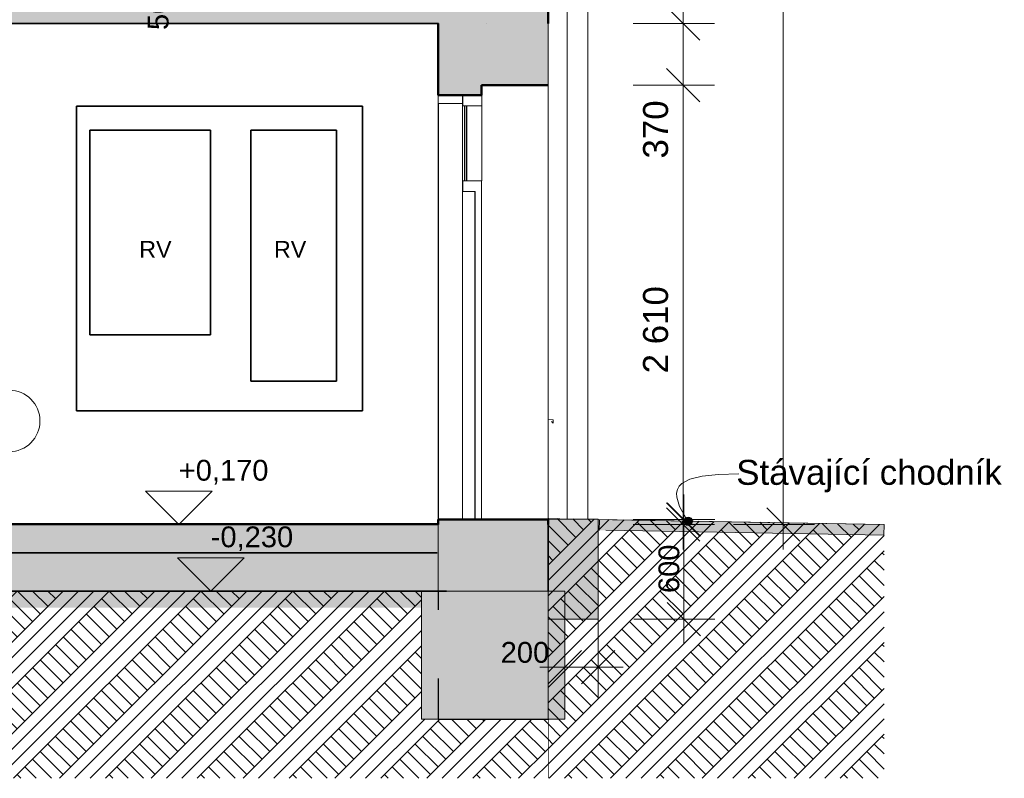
# Model space of a CAD drawing. Header units: millimetres. Extents: x -20699 to 32021, y -4298 to 11971.
# Tile 56 of 74: x -3524 to 2390, y -1355 to 3203. Entities that reach past the tile are written whole.
import ezdxf

# ---------------------------------------------------------------- set-up
doc = ezdxf.new("R2010")
doc.units = ezdxf.units.MM
doc.header["$MEASUREMENT"] = 0
doc.linetypes.add('Wipeout_Contour', pattern=[1000, 0, -1000])
for name, color, linetype in [('A-A_1_0', 7, 'Continuous'), ('A-A_1_3D prvky model', 7, 'Continuous'), ('A-A_1_Anotace - SP', 7, 'Continuous'), ('A-A_1_Bourané_Konstrukce - nosné', 7, 'Continuous'), ('A-A_1_Bourané_Konstrukce - střechy a skořepiny', 7, 'Continuous'), ('A-A_1_Bourané_Kresby a obrázky', 7, 'Continuous'), ('A-A_1_Bourané_Kóty - SP', 7, 'Continuous'), ('A-A_1_Bourané_Výplně – Řezové', 7, 'Continuous'), ('A-A_1_Konstrukce - nosné', 7, 'Continuous'), ('A-A_1_Konstrukce - střechy a skořepiny', 7, 'Continuous'), ('A-A_1_Konstrukce – Dělicí čáry vrstev', 7, 'Continuous'), ('A-A_1_Kresby a obrázky', 7, 'Continuous'), ('A-A_1_Kóty - SP', 7, 'Continuous'), ('A-A_1_Popis', 7, 'Continuous'), ('A-A_1_Situace - terén', 7, 'Continuous'), ('A-A_1_Výplně - Povrchové', 7, 'Continuous'), ('A-A_1_Výplně – Řezové', 7, 'Continuous')]:
    doc.layers.add(name, color=color, linetype=linetype)
doc.styles.add('GENEROVANÝ_STYL_1', font='txt')
doc.styles.add('GENEROVANÝ_STYL_2', font='txt')
pattern_1 = [(45, (0, 0), (-137.886, 137.886), []), (45, (-45.96, 45.96), (-275.772, 275.772), []), (45, (-91.92, 91.92), (-275.772, 275.772), []), (135, (-137.886, 137.886), (45.96194, 45.96194), [195, -195])]

msp = doc.modelspace()

# ---------------------------------------------------------------- linework, layer by layer
at = {"layer": 'A-A_1_3D prvky model', "color": 7, "linetype": 'Continuous', "lineweight": 20}
msp.add_line((-350.8, -230), (-350.8, -1000), dxfattribs=at)
at = {"layer": 'A-A_1_Bourané_Konstrukce - nosné', "color": 7, "linetype": 'Continuous', "lineweight": 50}
for p, q in [((-750.1, 2810), (-750.1, 2750)), ((-350.1, 2810), (-750.1, 2810))]:
    msp.add_line(p, q, dxfattribs=at)
at = {"layer": 'A-A_1_Bourané_Konstrukce - střechy a skořepiny', "color": 42, "linetype": 'Continuous', "lineweight": 13, "true_color": 0xe4ad2c}
for p, q in [((461.3, 3180), (461.3, 4280)), ((361.3, 3280), (561.3, 3080)), ((648.8, 3180), (161.3, 3180)), ((461.3, 2810), (461.3, 3180)), ((361.3, 2910), (561.3, 2710)), ((648.8, 2810), (161.3, 2810)), ((-864, 2750), (-864, 2685)), ((-863.7, 2750), (-863.7, 2685)), ((-748.7, 2750), (-748.7, 2685)), ((-864, 2235), (-864, 2685)), ((-864, 2685), (-864, 200)), ((-864, 2685), (-863.7, 2685)), ((-748.7, 2685), (-863.7, 2685)), ((-852, 2685), (-852, 2235)), ((-851.7, 2685), (-851.7, 2235)), ((-840, 2685), (-840, 2235)), ((-839.7, 2235), (-839.7, 2685)), ((-749, 2235), (-749, 2685)), ((-863.7, 2235), (-864, 2235)), ((-863.7, 2235), (-863.7, 2170)), ((-748.7, 2235), (-863.7, 2235)), ((-864, 265), (-864, 2170)), ((-864, 2170), (-863.9, 2170)), ((-863.9, 200), (-863.9, 2170)), ((-863.9, 2170), (-863.9, 265)), ((-863.9, 2170), (-863.7, 2170)), ((-788.7, 2170), (-863.7, 2170)), ((-788.9, 2170), (-788.9, 200)), ((-788.9, 2072), (-788.9, 1080)), ((-788.7, 2072), (-788.9, 2072)), ((-788.9, 1080), (-788.7, 1080)), ((-788.8, 930), (-788.9, 930)), ((-788.9, 930), (-788.9, 350)), ((-788.8, 350), (-788.8, 930)), ((-788.8, 930), (-788.8, 350)), ((-788.7, 930), (-788.8, 930)), ((-349, 800), (-319.8, 798)), ((-319.8, 778), (-329.8, 788)), ((-329.8, 788), (-329.7, 788)), ((-319.8, 798), (-319.8, 778)), ((-319.8, 798), (-319.7, 798)), ((-319.8, 778), (-319.7, 778)), ((-788.9, 350), (-788.8, 350)), ((-788.8, 350), (-788.7, 350)), ((-863.9, 265), (-864, 265))]:
    msp.add_line(p, q, dxfattribs=at)
at = {"layer": 'A-A_1_Bourané_Konstrukce - střechy a skořepiny', "color": 42, "linetype": 'Continuous', "lineweight": 35, "true_color": 0xe4ad2c}
msp.add_line((-1016.6, 0), (-8909.2, 0), dxfattribs=at)
at = {"layer": 'A-A_1_Bourané_Konstrukce - střechy a skořepiny', "color": 42, "linetype": 'Continuous', "lineweight": 13, "true_color": 0xe4ad2c, "flags": 128}
msp.add_lwpolyline([(-750.1, 2235), (-750.1, 2182), (-750.1, 2072), (-750.1, 350), (-750.1, 200)], dxfattribs=at)
at = {"layer": 'A-A_1_Bourané_Konstrukce - střechy a skořepiny', "color": 42, "linetype": 'Continuous', "lineweight": 20, "true_color": 0xe4ad2c, "flags": 128}
msp.add_lwpolyline([(-790.1, 2170), (-790.1, 2072), (-790.1, 350), (-790.1, 200)], dxfattribs=at)
msp.add_lwpolyline([(-790.1, 2170), (-790.1, 2072), (-790.1, 350), (-790.1, 200)], dxfattribs=at)
at = {"layer": 'A-A_1_Bourané_Kóty - SP', "color": 42, "linetype": 'Continuous', "lineweight": 13, "true_color": 0xe4ad2c}
msp.add_line((-2576.9, -30), (-2176.9, -30), dxfattribs=at)
at = {"layer": 'A-A_1_Konstrukce - nosné', "color": 7, "linetype": 'Continuous', "lineweight": 50}
for p, q in [((-349.9, 3480), (-349.9, 3180.4)), ((-349.9, 3180.4), (-350.1, 3180.4))]:
    msp.add_line(p, q, dxfattribs=at)
at = {"layer": 'A-A_1_Konstrukce - nosné', "color": 251, "linetype": 'Continuous', "lineweight": 20, "true_color": 0x6a6a6a}
msp.add_line((-351.4, 3180), (-351.4, 3180.4), dxfattribs=at)
at = {"layer": 'A-A_1_Konstrukce - nosné', "color": 1, "linetype": 'Continuous', "lineweight": 50}
msp.add_line((-350.1, 3180.4), (-350.1, 3180), dxfattribs=at)
at = {"layer": 'A-A_1_Konstrukce - střechy a skořepiny', "color": 8, "linetype": 'Continuous', "lineweight": 35}
for p, q in [((-3183.4, 853.4), (-3183.4, 2684)), ((-3183.4, 2684), (-1465.5, 2684)), ((-1465.5, 2684), (-1465.5, 853.4)), ((-3102.9, 2539.1), (-2378.2, 2539.1)), ((-3102.9, 1309.7), (-3102.9, 2539.1)), ((-2378.2, 2539.1), (-2378.2, 1309.7)), ((-2136.6, 1030.6), (-2136.6, 2539.1)), ((-2136.6, 2539.1), (-1621.2, 2539.1)), ((-1621.2, 2539.1), (-1621.2, 1030.6)), ((-2378.2, 1309.7), (-3102.9, 1309.7)), ((-1621.2, 1030.6), (-2136.6, 1030.6)), ((-1465.5, 853.4), (-3183.4, 853.4))]:
    msp.add_line(p, q, dxfattribs=at)
at = {"layer": 'A-A_1_Konstrukce - střechy a skořepiny', "color": 142, "linetype": 'Continuous', "lineweight": 20, "true_color": 0x0080c0, "flags": 128}
msp.add_lwpolyline([(-750.1, 2235), (-750.1, 2182), (-750.1, 2072), (-750.1, 350), (-750.1, 200)], dxfattribs=at)
at = {"layer": 'A-A_1_Konstrukce – Dělicí čáry vrstev', "color": 7, "linetype": 'Continuous', "lineweight": 50}
msp.add_line((-350.1, 3180), (-351.4, 3180), dxfattribs=at)
at = {"layer": 'A-A_1_Kóty - SP', "color": 7, "linetype": 'Continuous', "lineweight": 13}
for p, q in [((-2569.1, 170), (-2769, 370)), ((-2769, 370), (-2369.1, 370)), ((-2369.1, 370), (-2569.1, 170))]:
    msp.add_line(p, q, dxfattribs=at)
at = {"layer": 'A-A_1_Kóty - SP', "color": 7, "linetype": 'Continuous', "lineweight": 20}
for q in [(-2869, 170), (-2419, 170)]:
    msp.add_line((-2569.1, 170), q, dxfattribs=at)
at = {"layer": 'A-A_1_Popis', "color": 154, "linetype": 'Continuous', "lineweight": 13}
msp.add_circle((-3587.6, 791.9), 184.9, dxfattribs=at)

# ---------------------------------------------------------------- texts
at = {"layer": 'A-A_1_0', "color": 42, "linetype": 'Continuous', "lineweight": 13, "true_color": 0xe4ad2c, "char_height": 150, "attachment_point": 7, "rotation": 90, "style": 'GENEROVANÝ_STYL_1'}
for s, insert in [('\\A1;{\\pql;\\fArial|b0|i0|c238|p38;370}', (371.8, 2368.5)), ('\\A1;{\\pql;\\fArial|b0|i0|c238|p38;2\xa0610}', (371.7, 1077.8))]:
    msp.add_mtext(s, dxfattribs=dict(at, insert=insert))
at = {"layer": 'A-A_1_Anotace - SP', "color": 154, "linetype": 'Continuous', "lineweight": 13, "insert": (1577.2, 460.6), "char_height": 150, "attachment_point": 5, "style": 'GENEROVANÝ_STYL_1'}
msp.add_mtext('\\A1;{\\pqc;\\fArial|b0|i0|c238|p38;Stávající chodník}', dxfattribs=at)
at = {"layer": 'A-A_1_Konstrukce - nosné', "color": 7, "linetype": 'Continuous', "lineweight": 20, "char_height": 100, "attachment_point": 8, "style": 'GENEROVANÝ_STYL_1'}
for insert in [(-2709.3, 1773.4), (-1900, 1773.4)]:
    msp.add_mtext('\\A1;{\\pqc;\\fArial|b0|i0|c238|p38;RV}', dxfattribs=dict(at, insert=insert))
at = {"layer": 'A-A_1_Kóty - SP', "color": 42, "linetype": 'Continuous', "lineweight": 13, "true_color": 0xe4ad2c, "insert": (-2628.5, 3140.7), "char_height": 125, "width": 189.715, "attachment_point": 7, "rotation": 90, "style": 'GENEROVANÝ_STYL_2'}
msp.add_mtext('\\A1;{\\pql;\\fArial|b0|i0|c0|p38;50}', dxfattribs=at)
at = {"layer": 'A-A_1_Kóty - SP', "color": 7, "linetype": 'Continuous', "lineweight": 13, "insert": (-2569.1, 410), "char_height": 125, "width": 528.001, "attachment_point": 7, "style": 'GENEROVANÝ_STYL_2'}
msp.add_mtext('\\A1;{\\pql;\\fArial|b0|i0|c0|p38;+0,170}', dxfattribs=at)
at = {"layer": 'A-A_1_Kóty - SP', "color": 42, "linetype": 'Continuous', "lineweight": 13, "true_color": 0xe4ad2c, "insert": (-2376.9, 10), "char_height": 125, "width": 484.572, "attachment_point": 7, "style": 'GENEROVANÝ_STYL_2'}
msp.add_mtext('\\A1;{\\pql;\\fArial|b0|i0|c0|p38;-0,230}', dxfattribs=at)

# ---------------------------------------------------------------- wipeouts: each hides what was drawn before it
at = {"color": 254, "linetype": 'Wipeout_Contour', "lineweight": 0, "ltscale": 11204.054485}
msp.add_wipeout([(-1010.1, 3180), (-1010.5, 170), (-1010.1, 200), (-1010.5, 2700), (-1010.5, 2750)], dxfattribs=at).dxf.layer = 'A-A_1_Výplně - Povrchové'
at = {"color": 254, "linetype": 'Wipeout_Contour', "lineweight": 0, "ltscale": 9781.881517}
msp.add_wipeout([(-721.4, 3180), (-720.1, 3180), (-721.4, 3180.4)], dxfattribs=at).dxf.layer = 'A-A_1_Výplně - Povrchové'
at = {"color": 254, "linetype": 'Wipeout_Contour', "lineweight": 0, "ltscale": 3362.339825}
msp.add_wipeout([(-961.2, -230), (-961.2, -1000), (-960.8, -230)], dxfattribs=at).dxf.layer = 'A-A_1_Výplně - Povrchové'

# ---------------------------------------------------------------- next in the draw order: hatches: boundary and pattern name
at = {"layer": 'A-A_1_Výplně – Řezové', "linetype": 'Continuous', "lineweight": 13}
for points in [[(-349.9, 3480.4), (-5252.8, 3480.4), (-5252.8, 3180.4), (-349.9, 3180.4)], [(-1010.1, 170), (-350.1, 170), (-350.1, 200), (-1010.1, 200)]]:
    msp.add_hatch(color=254, dxfattribs=at).paths.add_polyline_path(points)

# ---------------------------------------------------------------- next in the draw order: linework, layer by layer
at = {"layer": 'A-A_1_3D prvky model', "color": 251, "linetype": 'Continuous', "lineweight": 20, "true_color": 0x6a6a6a}
msp.add_line((-960.8, -1000), (-961.2, -1000), dxfattribs=at)
at = {"layer": 'A-A_1_3D prvky model', "color": 7, "linetype": 'Continuous', "lineweight": 20}
msp.add_line((-350.8, -1000), (-960.8, -1000), dxfattribs=at)
at = {"layer": 'A-A_1_Bourané_Konstrukce - střechy a skořepiny', "color": 42, "linetype": 'Continuous', "lineweight": 13, "true_color": 0xe4ad2c}
msp.add_line((-1010.6, 175.2), (-8902.2, 175.2), dxfattribs=at)
at = {"layer": 'A-A_1_Konstrukce - nosné', "color": 251, "linetype": 'Continuous', "lineweight": 20, "true_color": 0x6a6a6a}
for p, q in [((-1010.5, 3180), (-5306.4, 3180)), ((-1010.5, 3180), (-1010.1, 3180)), ((-721.4, 3180.4), (-721.4, 3180))]:
    msp.add_line(p, q, dxfattribs=at)
at = {"layer": 'A-A_1_Konstrukce - nosné', "color": 7, "linetype": 'Continuous', "lineweight": 35}
for p, q in [((-1009.7, 3180), (-5169.9, 3180.4)), ((-1010.1, 170), (-7635.9, 170)), ((-960.8, -230), (-8828.2, -230))]:
    msp.add_line(p, q, dxfattribs=at)
at = {"layer": 'A-A_1_Konstrukce - nosné', "color": 7, "linetype": 'Continuous', "lineweight": 50}
msp.add_line((-1010.1, 200), (-1010.1, 170), dxfattribs=at)

# ---------------------------------------------------------------- next in the draw order: wipeouts: each hides what was drawn before it
at = {"color": 254, "linetype": 'Wipeout_Contour', "lineweight": 0, "ltscale": 8742.589103}
msp.add_wipeout([(-1010.5, 2750), (-1010.5, 2700), (-1010.1, 2750)], dxfattribs=at).dxf.layer = 'A-A_1_Výplně - Povrchové'

# ---------------------------------------------------------------- next in the draw order: hatches: boundary and pattern name
at = {"layer": 'A-A_1_Výplně – Řezové', "linetype": 'Continuous', "lineweight": 13}
msp.add_hatch(color=254, dxfattribs=at).paths.add_polyline_path([(-750.1, 2750), (-750.1, 2810), (-350.1, 2810), (-350.1, 3191.7), (-1010.1, 3191.7), (-1010.1, 2750)])

# ---------------------------------------------------------------- next in the draw order: linework, layer by layer
at = {"layer": 'A-A_1_Bourané_Konstrukce - nosné', "color": 7, "linetype": 'Continuous', "lineweight": 50}
msp.add_line((-750.1, 2750), (-1010.1, 2750), dxfattribs=at)
at = {"layer": 'A-A_1_Bourané_Konstrukce - střechy a skořepiny', "color": 42, "linetype": 'Continuous', "lineweight": 13, "true_color": 0xe4ad2c}
for p in [(-864, 2700), (-1009, 200), (-1009, 200)]:
    msp.add_line(p, (-1009, 2700), dxfattribs=at)
at = {"layer": 'A-A_1_Konstrukce - nosné', "color": 251, "linetype": 'Continuous', "lineweight": 20, "true_color": 0x6a6a6a}
msp.add_line((-1010.5, 170), (-1010.5, 3180), dxfattribs=at)
at = {"layer": 'A-A_1_Konstrukce - nosné', "color": 7, "linetype": 'Continuous', "lineweight": 50}
msp.add_line((-1010.1, 3180), (-1010.1, 2750), dxfattribs=at)
at = {"layer": 'A-A_1_Konstrukce - nosné', "color": 1, "linetype": 'Continuous', "lineweight": 18}
for p, q in [((-1010.5, 2700), (-1010.5, 2750)), ((-1010.5, 2750), (-1010.1, 2750)), ((-1010.5, 2700), (-1010.1, 2700))]:
    msp.add_line(p, q, dxfattribs=at)

# ---------------------------------------------------------------- next in the draw order: wipeouts: each hides what was drawn before it
at = {"color": 254, "linetype": 'Wipeout_Contour', "lineweight": 0, "ltscale": 3636.923101}
msp.add_wipeout([(-350.8, -230), (-350.8, -1355), (-350.1, -1355), (-350.1, -230)], dxfattribs=at).dxf.layer = 'A-A_1_Výplně - Povrchové'

# ---------------------------------------------------------------- next in the draw order: wipeouts: each hides what was drawn before it
at = {"color": 254, "linetype": 'Wipeout_Contour', "lineweight": 0, "ltscale": 5977.092809}
msp.add_wipeout([(-350.1, 206.9), (-350.1, -1355), (1667.3, -1355), (1667.3, 169.5), (-280, 204.7)], dxfattribs=at).dxf.layer = 'A-A_1_Výplně – Řezové'

# ---------------------------------------------------------------- next in the draw order: hatches: boundary and pattern name
at = {"layer": 'A-A_1_Anotace - SP', "linetype": 'Continuous', "lineweight": 13}
msp.add_hatch(color=154, dxfattribs=at).paths.add_polyline_path([(466.1, 189.8), (468, 180.2), (473.4, 172.1), (481.5, 166.7), (491.1, 164.8), (500.6, 166.7), (508.8, 172.1), (514.2, 180.2), (516.1, 189.8), (514.2, 199.4), (508.8, 207.5), (500.6, 212.9), (491.1, 214.8), (481.5, 212.9), (473.4, 207.5), (468, 199.4)])
at = {"layer": 'A-A_1_Bourané_Výplně – Řezové', "linetype": 'Continuous', "lineweight": 0, "true_color": 0xd8d8cb}
msp.add_hatch(color=254, dxfattribs=at).paths.add_polyline_path([(-43.4, 134.7), (-43.4, 200), (-350.1, 200), (-350.1, 134.7)])
at = {"layer": 'A-A_1_Bourané_Výplně – Řezové', "linetype": 'Continuous', "lineweight": 13}
msp.add_hatch(color=254, dxfattribs=at).paths.add_polyline_path([(-350.1, -230), (-350.1, 170), (-9442.2, 170), (-9442.2, -230)])
at = {"layer": 'A-A_1_Výplně – Řezové', "linetype": 'Continuous', "lineweight": 13, "true_color": 0xbf7d1a}
h = msp.add_hatch(dxfattribs=at)
h.set_pattern_fill('Zemina_0001', color=32, style=0, pattern_type=2)
h.set_pattern_definition(pattern_1)
h.paths.add_polyline_path([(-350.1, 206.9), (-350.1, -1355), (1667.3, -1355), (1667.3, 169.5), (-280, 204.7)])
at = {"layer": 'A-A_1_Výplně – Řezové', "linetype": 'Continuous', "lineweight": 13}
msp.add_hatch(color=254, dxfattribs=at).paths.add_polyline_path([(-165.7, 201.1), (-166.8, 136.9), (1666.2, 105.3), (1667.3, 169.5)])

# ---------------------------------------------------------------- next in the draw order: linework, layer by layer
at = {"layer": 'A-A_1_Anotace - SP', "color": 154, "linetype": 'Continuous', "lineweight": 13, "flags": 128}
msp.add_lwpolyline([(477.1, 210.6), (439.2, 278.4), (421.9, 334.7), (421.1, 358.8), (425.9, 380.3), (436.2, 399.3), (452.1, 415.9), (501.3, 442.3), (574.3, 460.2), (671.9, 470.4), (794.8, 473.7)], dxfattribs=at)
at = {"layer": 'A-A_1_Anotace - SP', "color": 154, "linetype": 'Continuous', "lineweight": 13}
msp.add_circle((491.1, 189.8), 25, dxfattribs=at)
at = {"layer": 'A-A_1_Bourané_Konstrukce - střechy a skořepiny', "color": 42, "linetype": 'Continuous', "lineweight": 13, "true_color": 0xe4ad2c}
for p, q in [((1062.2, 170), (1062.2, 7110)), ((-111.6, 6091.8), (-111.6, 201.7)), ((-236.6, 3576.9), (-236.6, 203.9)), ((461.3, 200), (461.3, 2810)), ((361.3, 300), (561.3, 100)), ((561.3, 70), (361.3, 270)), ((962.2, 270), (1162.2, 70)), ((648.8, 200), (161.3, 200)), ((461.3, 170), (461.3, 200)), ((648.8, 170), (161.3, 170)), ((461.3, 20), (461.3, 170)), ((1249.7, 170), (762.2, 170)), ((1062.2, 20), (1062.2, 170))]:
    msp.add_line(p, q, dxfattribs=at)
at = {"layer": 'A-A_1_Bourané_Kóty - SP', "color": 42, "linetype": 'Continuous', "lineweight": 13, "true_color": 0xe4ad2c}
for p, q in [((564, 100), (364, 300)), ((364, -299.5), (564, -499.5)), ((-150.4, -787.6), (49.6, -587.6))]:
    msp.add_line(p, q, dxfattribs=at)
at = {"layer": 'A-A_1_Bourané_Kóty - SP', "color": 42, "linetype": 'Continuous', "lineweight": 20, "true_color": 0xe4ad2c}
for p, q in [((464, 200), (464, 350)), ((651.5, 200), (164, 200)), ((464, -399.5), (464, 200)), ((-250.8, -875.1), (-250.8, -387.6)), ((-50.4, -875.1), (-50.4, -387.6)), ((651.5, -399.5), (164, -399.5)), ((464, -549.5), (464, -399.5)), ((-250.8, -687.6), (-50.4, -687.6)), ((-50.4, -687.6), (99.6, -687.6))]:
    msp.add_line(p, q, dxfattribs=at)
at = {"layer": 'A-A_1_Konstrukce - nosné', "color": 7, "linetype": 'Continuous', "lineweight": 50}
msp.add_line((-350.1, 200), (-350.1, 170), dxfattribs=at)
at = {"layer": 'A-A_1_Konstrukce - nosné', "color": 7, "linetype": 'Continuous', "lineweight": 35}
for p, q in [((-350.1, 170), (-350.1, 170)), ((-350.1, -230), (-350.8, -230))]:
    msp.add_line(p, q, dxfattribs=at)
at = {"layer": 'A-A_1_Konstrukce - nosné', "color": 7, "linetype": 'Continuous', "lineweight": 50, "flags": 128}
msp.add_lwpolyline([(-350.1, 200), (-650.1, 200), (-690.1, 200), (-1010.1, 200)], dxfattribs=at)
at = {"layer": 'A-A_1_Konstrukce - střechy a skořepiny', "color": 7, "linetype": 'Continuous', "lineweight": 13}
for p, q in [((-349.9, 3180.4), (-350.1, 200)), ((-43.4, 134.7), (-42.3, 198.1)), ((36.6, 197.6), (1667.3, 169.5)), ((1666.3, 106.2), (-3.4, 135)), ((1667.3, 169.5), (1666.3, 106.2))]:
    msp.add_line(p, q, dxfattribs=at)
at = {"layer": 'A-A_1_Konstrukce – Dělicí čáry vrstev', "color": 7, "linetype": 'Continuous', "lineweight": 35}
msp.add_line((-350.1, 170), (-350.1, -230), dxfattribs=at)
at = {"layer": 'A-A_1_Situace - terén', "color": 7, "linetype": 'Continuous', "lineweight": 20}
msp.add_line((-350.1, 206.9), (-350.1, 200), dxfattribs=at)
at = {"layer": 'A-A_1_Situace - terén', "color": 251, "linetype": 'Continuous', "lineweight": 20, "true_color": 0x6a6a6a}
for p, q in [((-350.1, 206.9), (-350.1, 170)), ((-350.1, -230), (-350.1, -1355))]:
    msp.add_line(p, q, dxfattribs=at)
at = {"layer": 'A-A_1_Situace - terén', "color": 251, "linetype": 'Continuous', "lineweight": 20, "true_color": 0x6a6a6a, "flags": 128}
msp.add_lwpolyline([(-350.1, 206.9), (-280, 204.7), (1667.3, 169.5)], dxfattribs=at)

# ---------------------------------------------------------------- next in the draw order: texts
at = {"layer": 'A-A_1_Kóty - SP', "color": 42, "linetype": 'Continuous', "lineweight": 13, "true_color": 0xe4ad2c, "insert": (439, -242), "char_height": 125, "width": 284.572, "attachment_point": 7, "rotation": 90, "style": 'GENEROVANÝ_STYL_2'}
msp.add_mtext('\\A1;{\\pql;\\fArial|b0|i0|c0|p38;600}', dxfattribs=at)

# ---------------------------------------------------------------- next in the draw order: wipeouts: each hides what was drawn before it
at = {"color": 254, "linetype": 'Wipeout_Contour', "lineweight": 0, "ltscale": 41845.965694}
msp.add_wipeout([(-9447.2, -1000), (-9447.2, -1355), (-350.6, -1355), (-350.6, -1000), (-1110.1, -1000), (-1110.1, -230), (-8828.2, -230), (-8828.2, -1000)], dxfattribs=at).dxf.layer = 'A-A_1_Výplně – Řezové'

# ---------------------------------------------------------------- next in the draw order: hatches: boundary and pattern name
at = {"layer": 'A-A_1_Bourané_Výplně – Řezové', "linetype": 'Continuous', "lineweight": 0, "true_color": 0xf0f0ca}
for points in [[(-350.1, 201.8), (-350.1, -399.5), (-50.4, -399.5), (-50.4, 201.8)], [(-8909.2, 175.2), (-8909.2, -330), (-1011.5, -330), (-1011.5, 175.2)]]:
    msp.add_hatch(color=254, dxfattribs=at).paths.add_polyline_path(points)
at = {"layer": 'A-A_1_Výplně – Řezové', "linetype": 'Continuous', "lineweight": 13}
for points in [[(-1010.1, 200), (-1010.1, -230), (-350.1, -230), (-350.1, 200)], [(-1110.1, -230), (-1110.1, -1000), (-250.8, -1000), (-250.8, -230)]]:
    msp.add_hatch(color=254, dxfattribs=at).paths.add_polyline_path(points)
at = {"layer": 'A-A_1_Výplně – Řezové', "linetype": 'Continuous', "lineweight": 13, "true_color": 0xbf7d1a}
h = msp.add_hatch(dxfattribs=at)
h.set_pattern_fill('Zemina_0001', color=32, style=0, pattern_type=2)
h.set_pattern_definition(pattern_1)
h.paths.add_polyline_path([(-9447.2, -1000), (-9447.2, -1355), (-350.6, -1355), (-350.6, -1000), (-1110.1, -1000), (-1110.1, -230), (-8828.2, -230), (-8828.2, -1000)])

# ---------------------------------------------------------------- next in the draw order: linework, layer by layer
at = {"layer": 'A-A_1_3D prvky model', "color": 7, "linetype": 'Continuous', "lineweight": 13, "flags": 128}
for points in [[(-1010.1, 200), (-350.1, 200), (-350.1, -230), (-1010.1, -230)], [(-1110.1, -230), (-1110.1, -1000), (-250.8, -1000), (-250.8, -230)]]:
    msp.add_lwpolyline(points, close=True, dxfattribs=at)
at = {"layer": 'A-A_1_Bourané_Konstrukce - střechy a skořepiny', "color": 42, "linetype": 'Continuous', "lineweight": 13, "true_color": 0xe4ad2c, "flags": 128}
msp.add_lwpolyline([(-350.1, 201.8), (-50.4, 201.8), (-50.4, -399.5), (-350.1, -399.5)], close=True, dxfattribs=at)
at = {"layer": 'A-A_1_Bourané_Kresby a obrázky', "color": 42, "linetype": 'Continuous', "lineweight": 25, "true_color": 0xe4ad2c}
msp.add_line((-5156.1, -230), (-1010.1, -230), dxfattribs=at)
at = {"layer": 'A-A_1_Bourané_Kóty - SP', "color": 42, "linetype": 'Continuous', "lineweight": 13, "true_color": 0xe4ad2c}
for p, q in [((-2376.9, -230), (-2576.9, -30)), ((-2176.9, -30), (-2376.9, -230)), ((-150.8, -587.6), (-350.8, -787.6))]:
    msp.add_line(p, q, dxfattribs=at)
at = {"layer": 'A-A_1_Bourané_Kóty - SP', "color": 42, "linetype": 'Continuous', "lineweight": 20, "true_color": 0xe4ad2c}
for p, q in [((-2376.9, -230), (-2676.9, -230)), ((-2376.9, -230), (-2226.9, -230)), ((-400.8, -687.6), (-250.8, -687.6))]:
    msp.add_line(p, q, dxfattribs=at)
at = {"layer": 'A-A_1_Kresby a obrázky', "color": 7, "linetype": 'Continuous', "lineweight": 25}
for p, q in [((-1010.1, -230), (-1010.1, -342.7)), ((-1010.1, -755.1), (-1010.1, -1000)), ((-1010.1, -1000), (-345.6, -1000))]:
    msp.add_line(p, q, dxfattribs=at)

# ---------------------------------------------------------------- next in the draw order: texts
at = {"layer": 'A-A_1_Kóty - SP', "color": 42, "linetype": 'Continuous', "lineweight": 13, "true_color": 0xe4ad2c, "insert": (-635.4, -662.6), "char_height": 125, "width": 284.572, "attachment_point": 7, "style": 'GENEROVANÝ_STYL_2'}
msp.add_mtext('\\A1;{\\pql;\\fArial|b0|i0|c0|p38;200}', dxfattribs=at)

doc.saveas('drawing.dxf')
